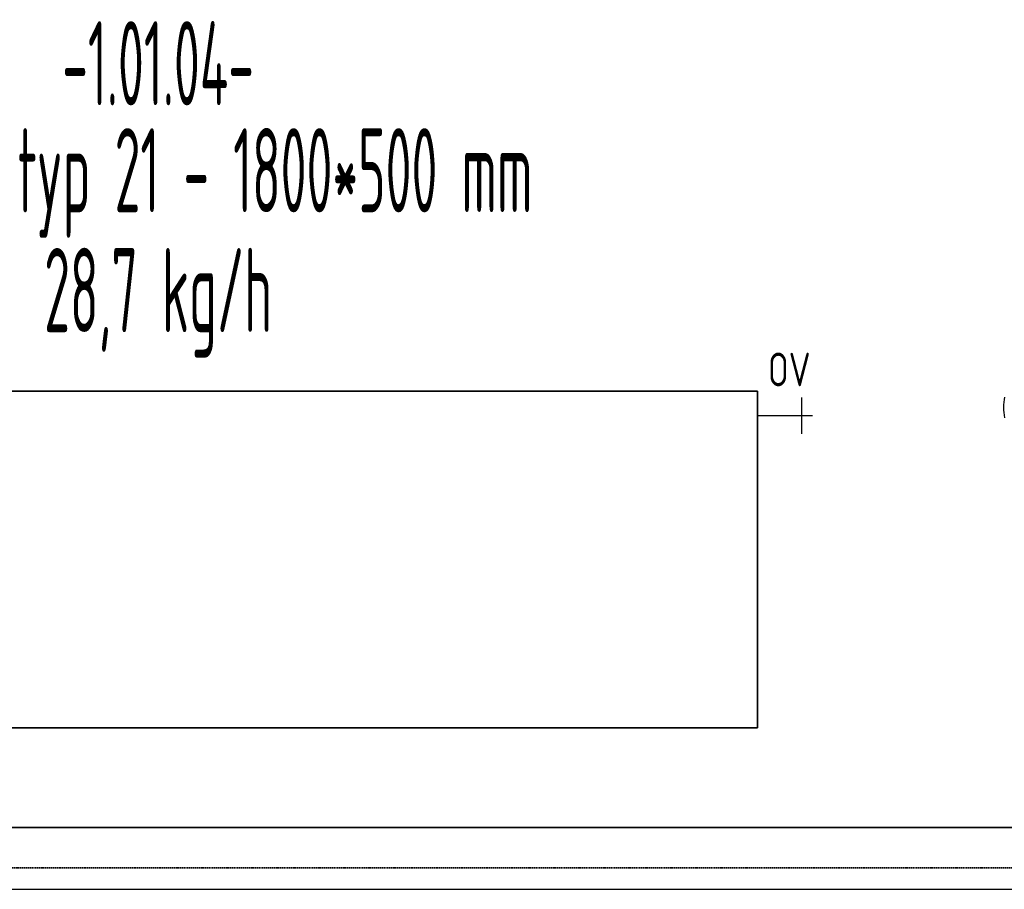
# Model space of a CAD drawing. Header units: millimetres. Extents: x -727 to 69715, y -15705 to 98123.
# Tile 81 of 256: x 24674 to 26137, y -15705 to -14413. Entities that reach past the tile are written whole.
import ezdxf
from ezdxf.enums import TextEntityAlignment as Align

# ---------------------------------------------------------------- set-up
doc = ezdxf.new("R2010")
doc.units = ezdxf.units.MM
doc.linetypes.add('VERDECKT', pattern=[9.525, 6.35, -3.175])
for name, color, linetype, lineweight in [('JS_VYT_POPIS - OBECNĚ', 7, 'Continuous', 5), ('UT_POTRUBI - PŘÍVOD', 1, 'Continuous', 35), ('UT_SCHÉMA_POPIS', 7, 'VERDECKT', 5), ('UT_SCHÉMA_SYMBOLY', 7, 'Continuous', 25), ('UT_SCHÉMA_ZPÁTEČKA', 172, 'VERDECKT', 35), ('UT_ZAŘÍZENÍ - OT', 3, 'Continuous', 35)]:
    doc.layers.add(name, color=color, linetype=linetype, lineweight=lineweight)
doc.styles.add('ISO 2.5', font='isocp.shx', dxfattribs={"width": 0.8, "height": 2.5})
doc.styles.add('VZT_POPIS', font='isocp.shx', dxfattribs={"width": 0.6, "height": 125})

msp = doc.modelspace()

# ---------------------------------------------------------------- linework, layer by layer
msp.add_line((-727.4, -15704.7), (68024.3, -15704.7))
at = {"color": 0, "linetype": 'Continuous'}
msp.add_arc((26247.7, -14989), 112, 172.094, 187.906, dxfattribs=at)
at = {"layer": 'UT_POTRUBI - PŘÍVOD'}
msp.add_line((29407.2, -15612.8), (22546.8, -15612.8), dxfattribs=at)
at = {"layer": 'UT_SCHÉMA_SYMBOLY'}
for p, q in [((25836, -15028.4), (25836, -14974.4)), ((25852, -15001.4), (25770.2, -15001.4))]:
    msp.add_line(p, q, dxfattribs=at)
at = {"layer": 'UT_SCHÉMA_ZPÁTEČKA', "ltscale": 0.3}
msp.add_line((29519.7, -15672.7), (22479.7, -15672.7), dxfattribs=at)
at = {"layer": 'UT_ZAŘÍZENÍ - OT', "linetype": 'Continuous'}
for p, q in [((25770.2, -14964.9), (23970.2, -14964.9)), ((25770.2, -15464.9), (25770.2, -14964.9)), ((23970.2, -15464.9), (25770.2, -15464.9))]:
    msp.add_line(p, q, dxfattribs=at)

# ---------------------------------------------------------------- texts
at = {"layer": 'JS_VYT_POPIS - OBECNĚ', "style": 'VZT_POPIS', "width": 0.5}
for s, p in [('-1.01.04-', (24879.6, -14477.8)), ('D-OT VK typ 21 - 1800*500 mm', (24879.6, -14636.7)), ('28,7 kg/h', (24879.6, -14814.7))]:
    msp.add_text(s, height=125, dxfattribs=at).set_placement(p, align=Align.MIDDLE_CENTER)
at = {"layer": 'UT_SCHÉMA_POPIS', "style": 'ISO 2.5', "width": 0.8}
msp.add_text('OV', height=50, dxfattribs=at).set_placement((25785.6, -14932.6), align=Align.MIDDLE_LEFT)

doc.saveas('drawing.dxf')
